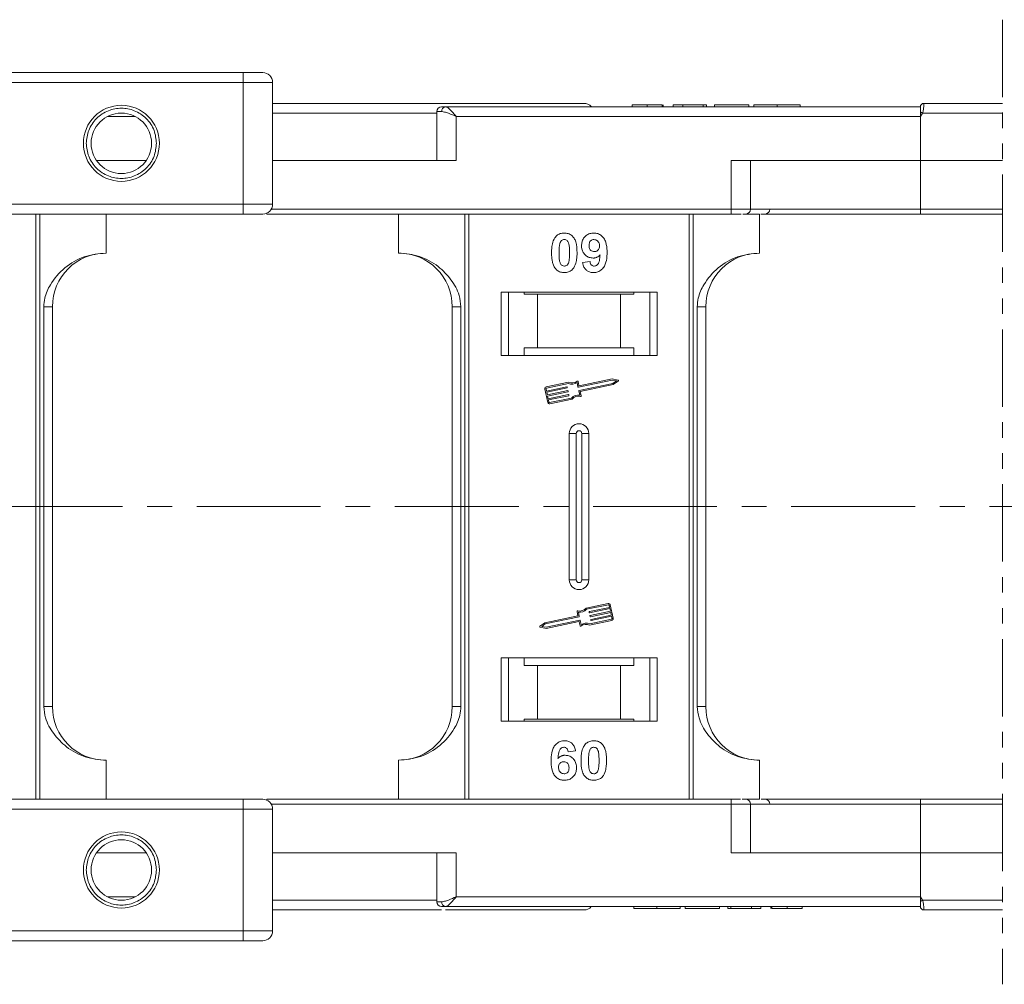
# Model space of a CAD drawing. Header units: millimetres. Extents: x 1675 to 3137, y 343 to 1376.
# Tile 23 of 84: x 2516 to 2617, y 598 to 697. Entities that reach past the tile are written whole.
import ezdxf

# ---------------------------------------------------------------- set-up
doc = ezdxf.new("R2010")
doc.units = ezdxf.units.MM
doc.linetypes.add('CENTERX2', pattern=[20.32, 12.7, -2.54, 2.54, -2.54])
doc.linetypes.add('PHANTOM2', pattern=[31.75, 15.875, -3.175, 3.175, -3.175, 3.175, -3.175])

msp = doc.modelspace()

# ---------------------------------------------------------------- linework, layer by layer
at = {"color": 3, "linetype": 'PHANTOM2', "lineweight": 9, "ltscale": 0.5}
msp.add_line((2616.747, 696.862), (2616.745, 597.966), dxfattribs=at)
at = {"color": 7, "linetype": 'Continuous', "lineweight": 15}
for p, q in [((2538.883, 691.436), (2486.342, 691.436)), ((2538.883, 691.436), (2538.883, 690.436)), ((2486.342, 690.436), (2538.883, 690.436)), ((2538.883, 690.436), (2538.883, 677.936)), ((2541.883, 690.436), (2538.883, 690.436)), ((2541.883, 677.936), (2541.883, 690.436)), ((2608.312, 687.936), (2559.606, 687.936)), ((2578.748, 688.136), (2578.748, 687.936)), ((2580.292, 687.936), (2580.292, 688.136)), ((2581.844, 687.936), (2581.844, 688.136)), ((2581.953, 687.936), (2581.953, 688.136)), ((2582.979, 687.936), (2582.979, 688.136)), ((2582.979, 688.136), (2583.94, 688.136)), ((2583.94, 688.136), (2583.94, 687.936)), ((2583.94, 688.136), (2586.056, 688.136)), ((2586.056, 688.136), (2586.056, 687.936)), ((2586.056, 688.136), (2586.376, 688.136)), ((2586.376, 688.136), (2586.376, 687.936)), ((2587.209, 687.936), (2587.209, 688.136)), ((2587.209, 688.136), (2590.735, 688.136)), ((2590.735, 688.136), (2590.735, 687.936)), ((2591.248, 688.136), (2591.248, 687.936)), ((2593.627, 687.936), (2593.627, 688.136)), ((2595.992, 687.936), (2595.992, 688.136)), ((2608.312, 687.934), (2608.312, 687.936)), ((2608.662, 688.286), (2608.662, 688.286)), ((2524.952, 686.936), (2527.813, 686.936)), ((2558.724, 687.286), (2541.883, 687.286)), ((2558.724, 687.436), (2558.724, 682.436)), ((2559.233, 687.436), (2558.724, 687.436)), ((2560.724, 686.936), (2608.312, 686.936)), ((2560.724, 682.436), (2560.724, 686.936)), ((2608.546, 687.286), (2608.312, 686.936)), ((2608.312, 686.936), (2608.312, 682.436)), ((2616.746, 687.286), (2608.546, 687.286)), ((2528.941, 682.436), (2523.824, 682.436)), ((2541.883, 682.436), (2560.724, 682.436)), ((2588.9, 682.436), (2588.9, 677.436)), ((2608.312, 682.436), (2588.9, 682.436)), ((2590.9, 677.436), (2590.9, 682.436)), ((2608.312, 677.436), (2608.312, 682.436)), ((2608.312, 682.436), (2616.746, 682.436)), ((2538.883, 677.936), (2468.446, 677.936)), ((2538.883, 677.936), (2538.883, 676.936)), ((2541.883, 677.936), (2538.883, 677.936)), ((2467.328, 676.936), (2538.883, 676.936)), ((2517.6, 676.936), (2517.6, 616.936)), ((2518.019, 616.936), (2518.019, 676.936)), ((2524.812, 672.936), (2524.812, 676.936)), ((2541.312, 677.033), (2541.312, 676.936)), ((2541.312, 676.936), (2588.9, 676.936)), ((2588.9, 677.436), (2541.749, 677.436)), ((2554.812, 676.936), (2554.812, 672.936)), ((2561.605, 676.936), (2561.605, 616.936)), ((2562.024, 616.936), (2562.024, 676.936)), ((2584.6, 676.936), (2584.6, 616.936)), ((2585.019, 616.936), (2585.019, 676.936)), ((2588.9, 677.436), (2588.9, 676.936)), ((2590.9, 677.436), (2588.9, 677.436)), ((2590.107, 676.936), (2591.812, 676.936)), ((2608.312, 677.436), (2590.9, 677.436)), ((2591.812, 672.936), (2591.812, 676.936)), ((2616.746, 677.436), (2608.312, 677.436)), ((2608.312, 677.436), (2608.312, 676.936)), ((2608.312, 676.936), (2616.746, 676.936)), ((2573.671, 671.98), (2574.44, 672.065)), ((2581.312, 668.936), (2565.312, 668.936)), ((2565.312, 668.936), (2565.312, 662.436)), ((2566.062, 662.436), (2566.062, 668.936)), ((2567.698, 668.736), (2567.698, 668.936)), ((2567.698, 668.736), (2569.062, 668.736)), ((2569.062, 668.736), (2569.062, 663.236)), ((2577.562, 668.736), (2569.062, 668.736)), ((2577.562, 663.236), (2577.562, 668.736)), ((2577.562, 668.736), (2578.926, 668.736)), ((2578.926, 668.936), (2578.926, 668.736)), ((2580.562, 668.936), (2580.562, 662.436)), ((2581.312, 662.436), (2581.312, 668.936)), ((2518.427, 667.436), (2518.427, 626.436)), ((2519.312, 667.436), (2518.427, 667.436)), ((2519.312, 626.436), (2519.312, 667.436)), ((2560.312, 667.436), (2561.197, 667.436)), ((2560.312, 667.436), (2560.312, 626.436)), ((2561.197, 626.436), (2561.197, 667.436)), ((2585.427, 667.436), (2585.427, 626.436)), ((2586.312, 667.436), (2585.427, 667.436)), ((2586.312, 626.436), (2586.312, 667.436)), ((2565.312, 662.436), (2581.312, 662.436)), ((2569.062, 663.236), (2567.698, 663.236)), ((2567.698, 663.236), (2567.698, 662.436)), ((2577.562, 663.236), (2569.062, 663.236)), ((2578.926, 663.236), (2577.562, 663.236)), ((2578.926, 662.436), (2578.926, 663.236)), ((2572.23, 659.689), (2569.951, 659.208)), ((2572.218, 659.567), (2569.976, 659.093)), ((2573.204, 659.205), (2573.111, 659.649)), ((2573.295, 659.344), (2573.207, 659.76)), ((2576.701, 659.914), (2573.239, 659.182)), ((2573.312, 658.838), (2576.773, 659.569)), ((2576.7, 660.033), (2573.33, 659.321)), ((2573.422, 658.741), (2576.821, 659.459)), ((2577.301, 659.916), (2576.7, 660.033)), ((2577.143, 659.827), (2576.701, 659.914)), ((2576.773, 659.569), (2577.143, 659.827)), ((2576.821, 659.459), (2577.323, 659.81)), ((2569.816, 658.999), (2570.107, 657.62)), ((2569.93, 659.023), (2569.979, 658.794)), ((2569.979, 658.794), (2572.062, 659.234)), ((2572.086, 659.119), (2570.003, 658.679)), ((2570.003, 658.679), (2570.064, 658.391)), ((2570.064, 658.391), (2572.147, 658.831)), ((2572.171, 658.716), (2570.088, 658.276)), ((2570.088, 658.276), (2570.149, 657.989)), ((2570.149, 657.989), (2572.231, 658.429)), ((2572.256, 658.314), (2570.173, 657.874)), ((2572.096, 659.211), (2572.108, 659.153)), ((2572.181, 658.809), (2572.193, 658.751)), ((2572.266, 658.407), (2572.278, 658.349)), ((2573.383, 658.359), (2573.289, 658.803)), ((2573.516, 658.296), (2573.422, 658.741)), ((2570.173, 657.874), (2570.222, 657.645)), ((2570.291, 657.599), (2572.534, 658.073)), ((2570.316, 657.484), (2572.594, 657.966)), ((2572.312, 654.436), (2572.312, 639.436)), ((2572.312, 654.436), (2573.027, 654.436)), ((2573.027, 654.436), (2573.027, 639.436)), ((2573.597, 639.436), (2573.597, 654.436)), ((2574.312, 654.436), (2573.597, 654.436)), ((2574.312, 639.436), (2574.312, 654.436)), ((2573.027, 639.436), (2572.312, 639.436)), ((2574.312, 639.436), (2573.597, 639.436)), ((2573.108, 636.191), (2573.202, 635.746)), ((2573.241, 636.129), (2573.335, 635.685)), ((2576.308, 637.003), (2574.03, 636.522)), ((2576.333, 636.888), (2574.09, 636.414)), ((2574.358, 636.081), (2574.346, 636.138)), ((2574.368, 636.173), (2576.451, 636.613)), ((2576.475, 636.498), (2574.393, 636.058)), ((2574.453, 635.771), (2576.536, 636.211)), ((2576.56, 636.096), (2574.478, 635.656)), ((2576.451, 636.613), (2576.402, 636.843)), ((2576.536, 636.211), (2576.475, 636.498)), ((2576.809, 635.488), (2576.517, 636.867)), ((2576.621, 635.809), (2576.56, 636.096)), ((2573.202, 635.746), (2569.803, 635.028)), ((2573.312, 635.65), (2569.851, 634.918)), ((2569.924, 634.574), (2573.385, 635.305)), ((2569.924, 634.454), (2573.294, 635.166)), ((2573.329, 635.143), (2573.417, 634.727)), ((2573.42, 635.282), (2573.513, 634.838)), ((2574.394, 634.798), (2576.673, 635.279)), ((2574.406, 634.92), (2576.648, 635.394)), ((2574.443, 635.679), (2574.431, 635.736)), ((2574.528, 635.276), (2574.516, 635.334)), ((2574.538, 635.369), (2576.621, 635.809)), ((2576.645, 635.694), (2574.563, 635.254)), ((2576.694, 635.464), (2576.645, 635.694)), ((2569.803, 635.028), (2569.301, 634.677)), ((2569.323, 634.572), (2569.924, 634.454)), ((2569.851, 634.918), (2569.481, 634.66)), ((2569.481, 634.66), (2569.924, 634.574)), ((2581.312, 631.436), (2565.312, 631.436)), ((2565.312, 631.436), (2565.312, 624.936)), ((2566.062, 624.936), (2566.062, 631.436)), ((2567.698, 631.436), (2567.698, 630.636)), ((2578.926, 630.636), (2578.926, 631.436)), ((2580.562, 631.436), (2580.562, 624.936)), ((2581.312, 624.936), (2581.312, 631.436)), ((2567.698, 630.636), (2569.062, 630.636)), ((2569.062, 630.636), (2569.062, 625.136)), ((2569.062, 630.636), (2577.562, 630.636)), ((2577.562, 625.136), (2577.562, 630.636)), ((2577.562, 630.636), (2578.926, 630.636)), ((2518.427, 626.436), (2519.312, 626.436)), ((2560.312, 626.436), (2561.197, 626.436)), ((2585.427, 626.436), (2586.312, 626.436)), ((2569.062, 625.136), (2567.698, 625.136)), ((2567.698, 624.936), (2567.698, 625.136)), ((2569.062, 625.136), (2577.562, 625.136)), ((2578.926, 625.136), (2577.562, 625.136)), ((2578.926, 625.136), (2578.926, 624.936)), ((2565.312, 624.936), (2581.312, 624.936)), ((2524.812, 620.936), (2524.812, 616.936)), ((2554.812, 616.936), (2554.812, 620.936)), ((2572.953, 621.892), (2572.184, 621.808)), ((2591.812, 620.936), (2591.812, 616.936)), ((2538.883, 616.936), (2467.328, 616.936)), ((2538.883, 615.936), (2538.883, 616.936)), ((2588.9, 616.936), (2541.312, 616.936)), ((2541.312, 616.839), (2541.312, 616.936)), ((2588.9, 616.436), (2588.9, 616.936)), ((2590.038, 616.936), (2591.812, 616.936)), ((2608.312, 616.436), (2608.312, 616.936)), ((2616.746, 616.936), (2608.312, 616.936)), ((2468.446, 615.936), (2538.883, 615.936)), ((2538.883, 615.936), (2538.883, 603.436)), ((2538.883, 615.936), (2541.883, 615.936)), ((2541.749, 616.436), (2588.9, 616.436)), ((2541.883, 603.436), (2541.883, 615.936)), ((2588.9, 616.436), (2588.9, 611.436)), ((2588.9, 616.436), (2590.9, 616.436)), ((2590.9, 611.436), (2590.9, 616.436)), ((2590.9, 616.436), (2608.312, 616.436)), ((2608.312, 611.436), (2608.312, 616.436)), ((2608.312, 616.436), (2616.746, 616.436)), ((2523.824, 611.436), (2528.941, 611.436)), ((2560.724, 611.436), (2541.883, 611.436)), ((2558.724, 611.436), (2558.724, 606.436)), ((2560.724, 606.936), (2560.724, 611.436)), ((2588.9, 611.436), (2608.312, 611.436)), ((2608.312, 611.436), (2608.312, 606.936)), ((2616.746, 611.436), (2608.312, 611.436)), ((2527.813, 606.936), (2524.952, 606.936)), ((2608.312, 606.936), (2560.724, 606.936)), ((2608.312, 606.936), (2608.546, 606.586)), ((2541.883, 606.586), (2558.724, 606.586)), ((2558.724, 606.436), (2559.233, 606.436)), ((2559.606, 605.936), (2608.312, 605.936)), ((2578.94, 605.936), (2578.94, 605.736)), ((2581.305, 605.736), (2581.305, 605.936)), ((2583.684, 605.936), (2583.684, 605.736)), ((2584.197, 605.736), (2584.197, 605.936)), ((2587.722, 605.936), (2587.722, 605.736)), ((2588.556, 605.936), (2588.556, 605.736)), ((2588.876, 605.936), (2588.876, 605.736)), ((2590.992, 605.736), (2590.992, 605.936)), ((2591.953, 605.936), (2591.953, 605.736)), ((2592.979, 605.936), (2592.979, 605.736)), ((2593.088, 605.936), (2593.088, 605.736)), ((2594.639, 605.936), (2594.639, 605.736)), ((2596.184, 605.936), (2596.184, 605.736)), ((2608.546, 606.586), (2616.745, 606.586)), ((2584.197, 605.736), (2587.722, 605.736)), ((2588.556, 605.736), (2588.876, 605.736)), ((2588.876, 605.736), (2590.992, 605.736)), ((2590.992, 605.736), (2591.953, 605.736)), ((2608.662, 605.586), (2608.662, 605.586)), ((2538.883, 603.436), (2486.342, 603.436)), ((2538.883, 602.436), (2538.883, 603.436)), ((2538.883, 603.436), (2541.883, 603.436)), ((2486.342, 602.436), (2538.883, 602.436))]:
    msp.add_line(p, q, dxfattribs=at)
at = {"color": 1, "linetype": 'CENTERX2', "lineweight": 13}
msp.add_line((2973.536, 646.936), (2135.453, 646.936), dxfattribs=at)
at = {"color": 7, "linetype": 'Continuous', "lineweight": 15}
for centre, radius in [((2526.383, 684.186), 3.9), ((2526.383, 684.186), 3.1), ((2526.383, 609.686), 3.9), ((2526.383, 609.686), 3.1)]:
    msp.add_circle(centre, radius, dxfattribs=at)
for centre, radius, start, end in [((2540.883, 690.436), 1, 0, 90), ((2559.224, 687.436), 0.5, 90, 180), ((2559.68, 687.492), 0.451, 99.5202, 187.08135), ((2573.812, 687.286), 1, 41.2946, 90), ((2608.662, 687.936), 0.35, 89.99809, 179.99959), ((2572.768, 620.359), 75.89, 61.87179, 62.07191), ((2540.883, 677.936), 1, 270, 0), ((2590.4, 677.436), 0.5, 270, 0), ((2592.384, 677.436), 0.5, 270, 0), ((2524.812, 667.436), 5.5, 90, 180), ((2554.812, 667.436), 5.5, 0, 90), ((2591.812, 667.436), 5.5, 90, 180), ((2572.583, 660.487), 0.99, 248.37041, 302.16635), ((2572.583, 660.487), 0.873, 246.11204, 307.44471), ((2573.15, 659.748), 0.0587, 11.9297, 127.44471), ((2573.324, 659.35), 0.0294, 191.9297, 281.9297), ((2577.29, 659.858), 0.0587, 304.95116, 78.90824), ((2569.988, 659.036), 0.176, 101.9297, 191.9297), ((2569.988, 659.036), 0.0587, 101.9297, 191.9297), ((2572.068, 659.205), 0.0294, 11.9297, 101.9297), ((2572.08, 659.147), 0.0294, 281.9297, 11.9297), ((2572.153, 658.803), 0.0294, 11.9297, 101.9297), ((2572.165, 658.745), 0.0294, 281.9297, 11.9297), ((2572.238, 658.4), 0.0294, 11.9297, 101.9297), ((2572.25, 658.343), 0.0294, 281.9297, 11.9297), ((2573.24, 657.379), 0.99, 81.69305, 135.48899), ((2573.233, 659.211), 0.0294, 191.9297, 281.9297), ((2573.318, 658.809), 0.0294, 101.9297, 191.9297), ((2573.459, 658.284), 0.0587, 256.41469, 11.9297), ((2570.279, 657.657), 0.176, 191.9297, 281.9297), ((2570.279, 657.657), 0.0587, 191.9297, 281.9297), ((2573.24, 657.379), 0.873, 76.41469, 137.74736), ((2573.312, 654.436), 1, 0, 180), ((2573.312, 654.436), 0.285, 0, 180), ((2573.312, 639.436), 1, 180, 0), ((2573.312, 639.436), 0.285, 180, 0), ((2573.165, 636.203), 0.0587, 76.41469, 191.9297), ((2573.384, 637.108), 0.873, 256.41469, 317.74736), ((2573.384, 637.108), 0.99, 261.69305, 315.48899), ((2574.374, 636.144), 0.0294, 101.9297, 191.9297), ((2574.386, 636.087), 0.0294, 191.9297, 281.9297), ((2576.345, 636.831), 0.176, 11.9297, 101.9297), ((2576.345, 636.831), 0.0587, 11.9297, 101.9297), ((2573.3, 635.137), 0.0294, 11.9297, 101.9297), ((2573.306, 635.678), 0.0294, 281.9297, 11.9297), ((2573.391, 635.276), 0.0294, 11.9297, 101.9297), ((2574.459, 635.742), 0.0294, 101.9297, 191.9297), ((2574.471, 635.685), 0.0294, 191.9297, 281.9297), ((2574.544, 635.34), 0.0294, 101.9297, 191.9297), ((2574.556, 635.282), 0.0294, 191.9297, 281.9297), ((2576.636, 635.452), 0.0587, 281.9297, 11.9297), ((2576.636, 635.452), 0.176, 281.9297, 11.9297), ((2569.335, 634.629), 0.0587, 124.95116, 258.90824), ((2573.474, 634.74), 0.0587, 191.9297, 307.44471), ((2574.041, 634), 0.873, 66.11204, 127.44471), ((2574.041, 634), 0.99, 68.37041, 122.16635), ((2524.812, 626.436), 5.5, 180, 270), ((2554.812, 626.436), 5.5, 270, 0), ((2591.812, 626.436), 5.5, 180, 270), ((2540.883, 615.936), 1, 0, 90), ((2590.4, 616.436), 0.5, 0, 90), ((2592.384, 616.436), 0.5, 0, 90), ((2559.224, 606.436), 0.5, 180, 270), ((2559.68, 606.381), 0.451, 172.91869, 260.47981), ((2573.812, 606.586), 1, 270, 319.04573), ((2572.768, 673.513), 75.89, 297.92809, 298.12821), ((2608.662, 605.936), 0.35, 180.00041, 270.00191), ((2540.883, 603.436), 1, 270, 0)]:
    msp.add_arc(centre, radius, start, end, dxfattribs=at)
for points, knots in [([(2540.883, 691.436), (2540.856, 691.436), (2540.814, 691.436), (2540.565, 691.436), (2540.307, 691.436), (2539.988, 691.436), (2539.522, 691.436), (2539.134, 691.436), (2538.883, 691.436)], [0, 0, 0, 0, 0.2394429, 0.3698071, 0.5000001, 0.6303641, 0.7605571, 1, 1, 1, 1]), ([(2522.783, 684.186), (2522.831, 684.639), (2522.906, 685.338), (2523.354, 686.177), (2523.819, 686.749), (2524.392, 687.217), (2525.231, 687.651), (2526.383, 687.874), (2527.534, 687.651), (2528.373, 687.217), (2528.946, 686.749), (2529.411, 686.177), (2529.86, 685.338), (2529.934, 684.639), (2529.983, 684.186)], [0, 0, 0, 0, 0.1197215, 0.184837, 0.25, 0.3151155, 0.3802785, 0.5, 0.6197215, 0.684837, 0.75, 0.8151155, 0.8802785, 1, 1, 1, 1]), ([(2573.812, 688.286), (2573.766, 688.286), (2573.672, 688.286), (2572.902, 688.286), (2571.735, 688.286), (2570.264, 688.286), (2568.616, 688.286), (2566.677, 688.286), (2563.72, 688.286), (2560.286, 688.286), (2556.509, 688.286), (2553.273, 688.286), (2549.63, 688.286), (2545.713, 688.286), (2543.122, 688.286), (2541.883, 688.286)], [0, 0, 0, 0, 0.078067, 0.1585157, 0.2411878, 0.3057888, 0.3703792, 0.4363341, 0.5022783, 0.6340035, 0.6986045, 0.7631949, 0.8458763, 0.9263228, 1, 1, 1, 1]), ([(2559.606, 687.936), (2559.673, 687.92), (2559.817, 687.884), (2560.096, 687.634), (2560.406, 687.304), (2560.618, 687.059), (2560.724, 686.936)], [0, 0, 0, 0, 0.2343588, 0.4982155, 0.7484812, 1, 1, 1, 1]), ([(2580.292, 688.136), (2580.159, 688.136), (2579.854, 688.136), (2579.403, 688.136), (2579.044, 688.136), (2578.789, 688.136), (2578.764, 688.136), (2578.748, 688.136)], [0, 0, 0, 0, 0.1552919, 0.3531453, 0.543243, 0.704067, 1, 1, 1, 1]), ([(2581.844, 688.136), (2581.79, 688.136), (2581.682, 688.136), (2581.378, 688.136), (2580.913, 688.136), (2580.526, 688.136), (2580.292, 688.136)], [0, 0, 0, 0, 0.2064605, 0.4135145, 0.6452106, 1, 1, 1, 1]), ([(2593.627, 688.136), (2593.493, 688.136), (2593.09, 688.136), (2592.429, 688.136), (2591.808, 688.136), (2591.383, 688.136), (2591.257, 688.136), (2591.25, 688.136), (2591.248, 688.136)], [0, 0, 0, 0, 0.1021706, 0.3092201, 0.51365, 0.6922749, 0.9324126, 1, 1, 1, 1]), ([(2595.992, 688.136), (2595.988, 688.136), (2595.978, 688.136), (2595.836, 688.136), (2595.444, 688.136), (2594.87, 688.136), (2594.231, 688.136), (2593.809, 688.136), (2593.627, 688.136)], [0, 0, 0, 0, 0.1018882, 0.3073435, 0.4929627, 0.6786474, 0.8607914, 1, 1, 1, 1]), ([(2608.312, 687.411), (2608.312, 687.503), (2608.312, 687.688), (2608.312, 687.85), (2608.312, 687.881), (2608.312, 687.89)], [0, 0, 0, 0, 0.412717, 0.8254516, 1, 1, 1, 1]), ([(2608.662, 688.286), (2608.662, 688.279), (2608.663, 688.266), (2608.662, 688.163), (2608.66, 688.017), (2608.649, 687.834), (2608.629, 687.651), (2608.6, 687.464), (2608.563, 687.342), (2608.546, 687.286)], [0, 0, 0, 0, 0.1718456, 0.312445, 0.4991009, 0.6298393, 0.7575038, 0.8890244, 1, 1, 1, 1]), ([(2616.746, 688.286), (2616.688, 688.286), (2615.322, 688.286), (2612.641, 688.286), (2609.975, 688.286), (2608.662, 688.286)], [0.83860985, 0.83860985, 0.83860985, 0.83860985, 0.84218524, 0.92228073, 1, 1, 1, 1]), ([(2560.724, 686.936), (2560.454, 687.053), (2560.036, 687.233), (2559.537, 687.405), (2559.328, 687.426), (2559.233, 687.436)], [0, 0, 0, 0, 0.4984129, 0.772928, 1, 1, 1, 1]), ([(2529.983, 684.186), (2529.934, 683.734), (2529.86, 683.035), (2529.411, 682.196), (2528.946, 681.624), (2528.373, 681.155), (2527.534, 680.721), (2526.383, 680.499), (2525.231, 680.721), (2524.392, 681.155), (2523.819, 681.623), (2523.354, 682.195), (2522.906, 683.035), (2522.831, 683.734), (2522.783, 684.186)], [0, 0, 0, 0, 0.1197215, 0.184837, 0.25, 0.3151155, 0.3802785, 0.5, 0.6197215, 0.684837, 0.75, 0.8151155, 0.8802785, 1, 1, 1, 1]), ([(2538.883, 676.936), (2539.134, 676.936), (2539.522, 676.936), (2539.988, 676.936), (2540.307, 676.936), (2540.565, 676.936), (2540.814, 676.936), (2540.856, 676.936), (2540.883, 676.936)], [0, 0, 0, 0, 0.2394429, 0.3696359, 0.4999999, 0.6301929, 0.7605571, 1, 1, 1, 1]), ([(2588.9, 676.936), (2589.044, 676.936), (2589.337, 676.936), (2589.699, 676.936), (2589.868, 676.936), (2589.932, 676.936)], [0, 0, 0, 0, 0.3748158, 0.7664972, 1, 1, 1, 1]), ([(2591.96, 676.936), (2592.348, 676.936), (2593.688, 676.936), (2596.435, 676.936), (2600.16, 676.936), (2604.247, 676.936), (2606.971, 676.936), (2608.312, 676.936)], [0, 0, 0, 0, 0.0792642, 0.2739294, 0.5229011, 0.7650927, 1, 1, 1, 1]), ([(2570.492, 672.964), (2570.494, 673.097), (2570.499, 673.4), (2570.571, 673.929), (2570.711, 674.352), (2570.87, 674.559), (2570.887, 674.581)], [0, 0, 0, 0, 0.2367308, 0.5375555, 0.9496679, 1, 1, 1, 1]), ([(2570.887, 674.581), (2570.932, 674.632), (2571.022, 674.733), (2571.191, 674.849), (2571.379, 674.932), (2571.549, 674.97), (2571.69, 674.985), (2571.763, 674.987), (2571.799, 674.988)], [0, 0, 0, 0, 0.1937762, 0.3936, 0.5878635, 0.7889077, 0.894169, 1, 1, 1, 1]), ([(2571.799, 674.988), (2571.934, 674.977), (2572.206, 674.957), (2572.559, 674.758), (2572.83, 674.465), (2573.082, 673.865), (2573.096, 673.342), (2573.107, 672.956)], [0, 0, 0, 0, 0.147566, 0.2966882, 0.4312776, 0.580404, 1, 1, 1, 1]), ([(2573.568, 673.683), (2573.576, 673.818), (2573.592, 674.088), (2573.759, 674.467), (2574.039, 674.763), (2574.41, 674.958), (2574.684, 674.977), (2574.826, 674.988)], [0, 0, 0, 0, 0.1979267, 0.3977284, 0.5974133, 0.7905838, 1, 1, 1, 1]), ([(2574.826, 674.988), (2574.962, 674.977), (2575.233, 674.956), (2575.594, 674.753), (2575.885, 674.448), (2576.125, 673.913), (2576.18, 673.404), (2576.183, 673.049), (2576.184, 672.99)], [0, 0, 0, 0, 0.148288, 0.2977445, 0.4437132, 0.6077915, 0.9347078, 1, 1, 1, 1]), ([(2571.261, 672.964), (2571.261, 673.03), (2571.262, 673.164), (2571.268, 673.344), (2571.278, 673.505), (2571.292, 673.647), (2571.311, 673.789), (2571.335, 673.882), (2571.346, 673.928)], [0, 0, 0, 0, 0.2059417, 0.4119594, 0.558149, 0.7045024, 0.8518015, 1, 1, 1, 1]), ([(2571.346, 673.928), (2571.37, 673.998), (2571.408, 674.11), (2571.516, 674.235), (2571.64, 674.302), (2571.739, 674.318), (2571.793, 674.321), (2571.799, 674.321)], [0, 0, 0, 0, 0.3348035, 0.5425606, 0.750382, 0.9707212, 1, 1, 1, 1]), ([(2571.799, 674.321), (2571.856, 674.315), (2571.958, 674.306), (2572.09, 674.229), (2572.203, 674.081), (2572.299, 673.807), (2572.333, 673.414), (2572.336, 673.115), (2572.338, 672.964)], [0, 0, 0, 0, 0.10461361, 0.18881412, 0.27351189, 0.44412695, 0.71948087, 1, 1, 1, 1]), ([(2574.75, 672.424), (2574.615, 672.436), (2574.343, 672.461), (2573.992, 672.677), (2573.724, 672.983), (2573.586, 673.337), (2573.574, 673.579), (2573.568, 673.683)], [0, 0, 0, 0, 0.2101886, 0.4217733, 0.6236035, 0.8370344, 1, 1, 1, 1]), ([(2574.338, 673.722), (2574.342, 673.809), (2574.348, 673.947), (2574.423, 674.126), (2574.532, 674.234), (2574.675, 674.308), (2574.782, 674.316), (2574.842, 674.321)], [0, 0, 0, 0, 0.2913202, 0.4655393, 0.6416315, 0.798664, 1, 1, 1, 1]), ([(2574.88, 673.09), (2574.813, 673.096), (2574.687, 673.107), (2574.523, 673.201), (2574.412, 673.332), (2574.347, 673.513), (2574.341, 673.644), (2574.338, 673.722)], [0, 0, 0, 0, 0.2139369, 0.3980753, 0.58309068, 0.75166574, 1, 1, 1, 1]), ([(2574.842, 674.321), (2574.909, 674.314), (2575.047, 674.299), (2575.221, 674.183), (2575.349, 674.025), (2575.406, 673.842), (2575.412, 673.721), (2575.415, 673.665)], [0, 0, 0, 0, 0.20795454, 0.42040568, 0.62731968, 0.82770747, 1, 1, 1, 1]), ([(2575.415, 673.665), (2575.41, 673.586), (2575.402, 673.453), (2575.316, 673.284), (2575.196, 673.175), (2575.046, 673.101), (2574.936, 673.094), (2574.88, 673.09)], [0, 0, 0, 0, 0.2673945, 0.4472142, 0.6271221, 0.8130653, 1, 1, 1, 1]), ([(2524.812, 672.936), (2524.052, 672.86), (2522.532, 672.707), (2520.51, 671.517), (2519.178, 669.967), (2518.518, 668.523), (2518.451, 667.73), (2518.427, 667.436)], [0, 0, 0, 0, 0.2490962, 0.4982428, 0.745205, 0.90541, 1, 1, 1, 1]), ([(2561.197, 667.436), (2561.154, 667.827), (2561.043, 668.826), (2560.219, 670.28), (2558.849, 671.693), (2556.984, 672.729), (2555.533, 672.868), (2554.812, 672.936)], [0, 0, 0, 0, 0.1257134, 0.3212757, 0.5244662, 0.763484, 1, 1, 1, 1]), ([(2570.884, 671.347), (2570.845, 671.402), (2570.765, 671.511), (2570.657, 671.748), (2570.567, 672.056), (2570.517, 672.393), (2570.495, 672.697), (2570.493, 672.875), (2570.492, 672.964)], [0, 0, 0, 0, 0.11844057, 0.2393457, 0.45959323, 0.68492476, 0.84223987, 1, 1, 1, 1]), ([(2571.799, 671.603), (2571.731, 671.611), (2571.621, 671.624), (2571.493, 671.712), (2571.388, 671.865), (2571.296, 672.14), (2571.267, 672.529), (2571.263, 672.818), (2571.261, 672.964)], [0, 0, 0, 0, 0.12537017, 0.20229032, 0.27917881, 0.46475759, 0.73058183, 1, 1, 1, 1]), ([(2572.338, 672.964), (2572.337, 672.897), (2572.336, 672.764), (2572.33, 672.583), (2572.32, 672.421), (2572.306, 672.279), (2572.288, 672.136), (2572.264, 672.042), (2572.252, 671.996)], [0, 0, 0, 0, 0.2052705, 0.4106164, 0.5571497, 0.7038442, 0.8514711, 1, 1, 1, 1]), ([(2573.107, 672.956), (2573.105, 672.822), (2573.099, 672.519), (2573.029, 672), (2572.89, 671.58), (2572.734, 671.373), (2572.711, 671.343)], [0, 0, 0, 0, 0.2372812, 0.5385907, 0.9326774, 1, 1, 1, 1]), ([(2575.473, 672.758), (2575.427, 672.71), (2575.333, 672.611), (2575.186, 672.522), (2575.06, 672.47), (2574.961, 672.443), (2574.857, 672.427), (2574.786, 672.425), (2574.75, 672.424)], [0, 0, 0, 0, 0.2434912, 0.4962659, 0.6182099, 0.7417038, 0.8701584, 1, 1, 1, 1]), ([(2576.184, 672.99), (2576.181, 672.857), (2576.172, 672.455), (2576.082, 671.9), (2575.803, 671.391), (2575.457, 671.089), (2575.087, 670.951), (2574.853, 670.94), (2574.769, 670.936)], [0, 0, 0, 0, 0.14233715, 0.4291269, 0.58994334, 0.75120549, 0.90989458, 1, 1, 1, 1]), ([(2574.867, 671.603), (2574.921, 671.608), (2575.03, 671.619), (2575.181, 671.718), (2575.322, 671.888), (2575.432, 672.25), (2575.456, 672.551), (2575.473, 672.758)], [0, 0, 0, 0, 0.1120155, 0.2243547, 0.3677679, 0.565827, 1, 1, 1, 1]), ([(2591.812, 672.936), (2591.052, 672.86), (2589.532, 672.707), (2587.51, 671.517), (2586.178, 669.967), (2585.518, 668.523), (2585.451, 667.73), (2585.427, 667.436)], [0, 0, 0, 0, 0.2490962, 0.4982428, 0.745205, 0.90541, 1, 1, 1, 1]), ([(2572.252, 671.996), (2572.229, 671.927), (2572.191, 671.815), (2572.083, 671.69), (2571.961, 671.624), (2571.862, 671.605), (2571.808, 671.603), (2571.799, 671.603)], [0, 0, 0, 0, 0.3336776, 0.5404125, 0.7472639, 0.9612091, 1, 1, 1, 1]), ([(2574.769, 670.936), (2574.633, 670.948), (2574.387, 670.968), (2574.074, 671.149), (2573.831, 671.429), (2573.717, 671.727), (2573.681, 671.926), (2573.671, 671.98)], [0, 0, 0, 0, 0.2427882, 0.4388655, 0.6348012, 0.9009361, 1, 1, 1, 1]), ([(2574.44, 672.065), (2574.454, 671.985), (2574.474, 671.862), (2574.564, 671.718), (2574.669, 671.64), (2574.776, 671.607), (2574.842, 671.604), (2574.867, 671.603)], [0, 0, 0, 0, 0.3447142, 0.5290593, 0.7142089, 0.8921959, 1, 1, 1, 1]), ([(2571.799, 670.936), (2571.732, 670.939), (2571.598, 670.943), (2571.4, 670.987), (2571.209, 671.065), (2571.064, 671.163), (2570.958, 671.261), (2570.909, 671.319), (2570.884, 671.347)], [0, 0, 0, 0, 0.1926347, 0.388697, 0.5820148, 0.7830443, 0.8909593, 1, 1, 1, 1]), ([(2572.711, 671.343), (2572.667, 671.292), (2572.577, 671.191), (2572.408, 671.075), (2572.219, 670.992), (2572.05, 670.954), (2571.908, 670.939), (2571.836, 670.937), (2571.799, 670.936)], [0, 0, 0, 0, 0.1937693, 0.3935642, 0.587886, 0.7891312, 0.8942826, 1, 1, 1, 1]), ([(2518.427, 626.436), (2518.47, 626.046), (2518.581, 625.047), (2519.405, 623.593), (2520.775, 622.18), (2522.64, 621.143), (2524.091, 621.005), (2524.812, 620.936)], [0, 0, 0, 0, 0.1257134, 0.3212757, 0.5244662, 0.763484, 1, 1, 1, 1]), ([(2554.812, 620.936), (2555.572, 621.013), (2557.092, 621.166), (2559.114, 622.355), (2560.446, 623.906), (2561.106, 625.35), (2561.173, 626.142), (2561.197, 626.436)], [0, 0, 0, 0, 0.24909619, 0.49824278, 0.74520496, 0.90540997, 1, 1, 1, 1]), ([(2585.427, 626.436), (2585.47, 626.046), (2585.581, 625.047), (2586.405, 623.593), (2587.775, 622.18), (2589.64, 621.143), (2591.091, 621.005), (2591.812, 620.936)], [0, 0, 0, 0, 0.1257134, 0.3212757, 0.5244662, 0.763484, 1, 1, 1, 1]), ([(2570.44, 620.883), (2570.443, 621.016), (2570.452, 621.417), (2570.542, 621.973), (2570.821, 622.482), (2571.167, 622.784), (2571.537, 622.922), (2571.771, 622.933), (2571.855, 622.936)], [0, 0, 0, 0, 0.1423372, 0.4291269, 0.5899433, 0.7512055, 0.9098946, 1, 1, 1, 1]), ([(2571.855, 622.936), (2571.991, 622.926), (2572.237, 622.906), (2572.55, 622.722), (2572.791, 622.446), (2572.907, 622.149), (2572.943, 621.95), (2572.953, 621.892)], [0, 0, 0, 0, 0.2426908, 0.4390024, 0.635006, 0.8950587, 1, 1, 1, 1]), ([(2573.913, 622.53), (2573.957, 622.58), (2574.048, 622.682), (2574.216, 622.798), (2574.405, 622.881), (2574.574, 622.919), (2574.716, 622.934), (2574.788, 622.936), (2574.825, 622.936)], [0, 0, 0, 0, 0.1937762, 0.3936, 0.5878635, 0.7889077, 0.894169, 1, 1, 1, 1]), ([(2574.825, 622.936), (2574.892, 622.934), (2575.026, 622.93), (2575.224, 622.886), (2575.415, 622.808), (2575.56, 622.709), (2575.667, 622.611), (2575.715, 622.554), (2575.74, 622.525)], [0, 0, 0, 0, 0.1926273, 0.3886837, 0.5820134, 0.7832006, 0.8910383, 1, 1, 1, 1]), ([(2571.757, 622.27), (2571.703, 622.264), (2571.594, 622.253), (2571.442, 622.153), (2571.3, 621.981), (2571.192, 621.619), (2571.168, 621.319), (2571.151, 621.114)], [0, 0, 0, 0, 0.1120492, 0.2243802, 0.3701146, 0.5702758, 1, 1, 1, 1]), ([(2572.184, 621.808), (2572.171, 621.886), (2572.152, 622.008), (2572.061, 622.152), (2571.956, 622.233), (2571.848, 622.266), (2571.782, 622.269), (2571.757, 622.27)], [0, 0, 0, 0, 0.33384, 0.5245467, 0.7163724, 0.8918244, 1, 1, 1, 1]), ([(2573.517, 620.917), (2573.519, 621.051), (2573.525, 621.354), (2573.597, 621.881), (2573.738, 622.302), (2573.896, 622.507), (2573.913, 622.53)], [0, 0, 0, 0, 0.2373811, 0.5389182, 0.9490817, 1, 1, 1, 1]), ([(2574.372, 621.877), (2574.396, 621.946), (2574.434, 622.058), (2574.542, 622.184), (2574.666, 622.25), (2574.765, 622.267), (2574.819, 622.269), (2574.825, 622.27)], [0, 0, 0, 0, 0.3348035, 0.5425606, 0.750382, 0.9707212, 1, 1, 1, 1]), ([(2574.825, 622.27), (2574.882, 622.264), (2574.983, 622.254), (2575.112, 622.179), (2575.222, 622.039), (2575.322, 621.767), (2575.358, 621.371), (2575.362, 621.064), (2575.363, 620.909)], [0, 0, 0, 0, 0.1056461, 0.1862213, 0.267042, 0.4315406, 0.7127076, 1, 1, 1, 1]), ([(2575.74, 622.525), (2575.779, 622.471), (2575.859, 622.362), (2575.964, 622.13), (2576.054, 621.834), (2576.104, 621.503), (2576.129, 621.193), (2576.131, 621.004), (2576.133, 620.909)], [0, 0, 0, 0, 0.11843199, 0.23932891, 0.44943356, 0.66417845, 0.83182006, 1, 1, 1, 1]), ([(2571.151, 621.114), (2571.197, 621.162), (2571.292, 621.261), (2571.437, 621.352), (2571.564, 621.402), (2571.663, 621.43), (2571.767, 621.446), (2571.838, 621.448), (2571.874, 621.449)], [0, 0, 0, 0, 0.2436536, 0.4957602, 0.6178923, 0.7415029, 0.8700251, 1, 1, 1, 1]), ([(2571.874, 621.449), (2572.009, 621.437), (2572.282, 621.412), (2572.63, 621.196), (2572.896, 620.895), (2573.037, 620.542), (2573.05, 620.298), (2573.056, 620.19)], [0, 0, 0, 0, 0.2102159, 0.4219747, 0.6200164, 0.8310369, 1, 1, 1, 1]), ([(2574.825, 618.885), (2574.69, 618.895), (2574.418, 618.916), (2574.064, 619.114), (2573.776, 619.428), (2573.543, 620.039), (2573.528, 620.559), (2573.517, 620.917)], [0, 0, 0, 0, 0.1475277, 0.2965695, 0.43214, 0.6087374, 1, 1, 1, 1]), ([(2574.286, 620.909), (2574.287, 620.976), (2574.288, 621.109), (2574.294, 621.29), (2574.304, 621.452), (2574.318, 621.594), (2574.336, 621.737), (2574.36, 621.83), (2574.372, 621.877)], [0, 0, 0, 0, 0.20527, 0.4106157, 0.5571475, 0.7038444, 0.8514751, 1, 1, 1, 1]), ([(2571.798, 618.885), (2571.662, 618.896), (2571.391, 618.917), (2571.031, 619.118), (2570.739, 619.423), (2570.499, 619.959), (2570.444, 620.469), (2570.441, 620.824), (2570.44, 620.883)], [0, 0, 0, 0, 0.1482689, 0.2976473, 0.4424214, 0.6078512, 0.9356585, 1, 1, 1, 1]), ([(2571.209, 620.207), (2571.214, 620.29), (2571.222, 620.426), (2571.314, 620.595), (2571.436, 620.704), (2571.584, 620.773), (2571.692, 620.779), (2571.744, 620.782)], [0, 0, 0, 0, 0.2767209, 0.4568705, 0.6370074, 0.8240683, 1, 1, 1, 1]), ([(2571.782, 619.552), (2571.715, 619.559), (2571.578, 619.573), (2571.402, 619.69), (2571.276, 619.847), (2571.218, 620.03), (2571.212, 620.149), (2571.209, 620.207)], [0, 0, 0, 0, 0.2079047, 0.4199807, 0.6306256, 0.821735, 1, 1, 1, 1]), ([(2571.744, 620.782), (2571.812, 620.777), (2571.937, 620.767), (2572.097, 620.673), (2572.216, 620.538), (2572.278, 620.353), (2572.284, 620.22), (2572.286, 620.15)], [0, 0, 0, 0, 0.2137567, 0.3949441, 0.5765849, 0.7773109, 1, 1, 1, 1]), ([(2572.286, 620.15), (2572.282, 620.065), (2572.276, 619.927), (2572.203, 619.748), (2572.092, 619.639), (2571.948, 619.565), (2571.841, 619.556), (2571.782, 619.552)], [0, 0, 0, 0, 0.28869741, 0.46355259, 0.63994173, 0.80180841, 1, 1, 1, 1]), ([(2573.056, 620.19), (2573.048, 620.055), (2573.032, 619.785), (2572.867, 619.404), (2572.581, 619.104), (2572.208, 618.914), (2571.935, 618.895), (2571.798, 618.885)], [0, 0, 0, 0, 0.1978309, 0.3972998, 0.5989102, 0.7987412, 1, 1, 1, 1]), ([(2574.825, 619.552), (2574.757, 619.56), (2574.647, 619.573), (2574.518, 619.659), (2574.415, 619.81), (2574.322, 620.082), (2574.293, 620.471), (2574.288, 620.763), (2574.286, 620.909)], [0, 0, 0, 0, 0.125351, 0.2021974, 0.2791824, 0.4597421, 0.727968, 1, 1, 1, 1]), ([(2575.278, 619.944), (2575.254, 619.875), (2575.216, 619.764), (2575.109, 619.638), (2574.987, 619.572), (2574.888, 619.554), (2574.833, 619.552), (2574.825, 619.552)], [0, 0, 0, 0, 0.3336776, 0.5404125, 0.7472639, 0.9612091, 1, 1, 1, 1]), ([(2575.363, 620.909), (2575.363, 620.842), (2575.362, 620.709), (2575.356, 620.528), (2575.346, 620.367), (2575.332, 620.226), (2575.313, 620.084), (2575.289, 619.991), (2575.278, 619.944)], [0, 0, 0, 0, 0.2059417, 0.4119594, 0.558149, 0.7045024, 0.8518015, 1, 1, 1, 1]), ([(2576.133, 620.909), (2576.13, 620.776), (2576.125, 620.472), (2576.055, 619.952), (2575.917, 619.53), (2575.759, 619.321), (2575.737, 619.291)], [0, 0, 0, 0, 0.23662863, 0.5373614, 0.93298636, 1, 1, 1, 1]), ([(2575.737, 619.291), (2575.692, 619.241), (2575.602, 619.139), (2575.433, 619.024), (2575.245, 618.941), (2575.075, 618.903), (2574.934, 618.888), (2574.861, 618.886), (2574.825, 618.885)], [0, 0, 0, 0, 0.1937693, 0.3935642, 0.587886, 0.7891312, 0.8942826, 1, 1, 1, 1]), ([(2540.883, 616.936), (2540.856, 616.936), (2540.814, 616.936), (2540.565, 616.936), (2540.307, 616.936), (2539.989, 616.936), (2539.522, 616.936), (2539.134, 616.936), (2538.883, 616.936)], [0, 0, 0, 0, 0.2394429, 0.3696359, 0.4999999, 0.6301929, 0.7605571, 1, 1, 1, 1]), ([(2589.863, 616.936), (2589.821, 616.936), (2589.672, 616.936), (2589.336, 616.936), (2589.043, 616.936), (2588.9, 616.936)], [0, 0, 0, 0, 0.1658977, 0.5921255, 1, 1, 1, 1]), ([(2608.312, 616.936), (2606.971, 616.936), (2604.247, 616.936), (2600.16, 616.936), (2596.435, 616.936), (2593.698, 616.936), (2592.366, 616.936), (2591.987, 616.936)], [0, 0, 0, 0, 0.2353273, 0.4779526, 0.7274114, 0.9224054, 1, 1, 1, 1]), ([(2522.783, 609.686), (2522.831, 610.139), (2522.906, 610.838), (2523.354, 611.677), (2523.819, 612.249), (2524.392, 612.717), (2525.231, 613.151), (2526.383, 613.374), (2527.534, 613.151), (2528.373, 612.717), (2528.946, 612.249), (2529.411, 611.677), (2529.86, 610.838), (2529.934, 610.139), (2529.983, 609.686)], [0, 0, 0, 0, 0.1197215, 0.184837, 0.25, 0.3151155, 0.3802785, 0.5, 0.6197215, 0.684837, 0.75, 0.8151155, 0.8802785, 1, 1, 1, 1]), ([(2529.983, 609.686), (2529.934, 609.234), (2529.86, 608.535), (2529.411, 607.696), (2528.946, 607.124), (2528.373, 606.655), (2527.534, 606.221), (2526.383, 605.999), (2525.231, 606.221), (2524.392, 606.655), (2523.819, 607.123), (2523.354, 607.695), (2522.906, 608.535), (2522.831, 609.234), (2522.783, 609.686)], [0, 0, 0, 0, 0.1197215, 0.184837, 0.25, 0.3151155, 0.3802785, 0.5, 0.6197215, 0.684837, 0.75, 0.8151155, 0.8802785, 1, 1, 1, 1]), ([(2559.233, 606.436), (2559.328, 606.446), (2559.537, 606.468), (2560.036, 606.639), (2560.454, 606.82), (2560.724, 606.936)], [0, 0, 0, 0, 0.2270634, 0.5015869, 1, 1, 1, 1]), ([(2560.724, 606.936), (2560.618, 606.814), (2560.406, 606.569), (2560.096, 606.239), (2559.817, 605.989), (2559.673, 605.953), (2559.606, 605.936)], [0, 0, 0, 0, 0.2515188, 0.5017844, 0.7656323, 1, 1, 1, 1]), ([(2608.312, 605.936), (2608.312, 605.947), (2608.312, 605.969), (2608.312, 606.142), (2608.312, 606.327), (2608.312, 606.443), (2608.312, 606.462)], [0, 0, 0, 0, 0.3133566, 0.6267132, 0.9400698, 1, 1, 1, 1]), ([(2608.546, 606.586), (2608.563, 606.53), (2608.6, 606.407), (2608.629, 606.22), (2608.649, 606.038), (2608.66, 605.856), (2608.662, 605.71), (2608.663, 605.607), (2608.662, 605.594), (2608.662, 605.586)], [0, 0, 0, 0, 0.1119973, 0.2448439, 0.3691679, 0.5008987, 0.6875333, 0.8281382, 1, 1, 1, 1]), ([(2541.883, 605.586), (2543.122, 605.586), (2545.713, 605.586), (2549.631, 605.586), (2553.27, 605.586), (2556.495, 605.586), (2558.319, 605.586), (2559.221, 605.586)], [0, 0, 0, 0, 0.2021299, 0.4228299, 0.6496225, 0.8268409, 1, 1, 1, 1]), ([(2559.608, 605.586), (2560.404, 605.586), (2562.106, 605.586), (2565.268, 605.586), (2568.063, 605.586), (2570.264, 605.586), (2571.736, 605.586), (2572.902, 605.586), (2573.672, 605.586), (2573.766, 605.586), (2573.812, 605.586)], [0, 0, 0, 0, 0.0926101, 0.1979481, 0.4083634, 0.5115557, 0.6147313, 0.7468049, 0.8753124, 1, 1, 1, 1]), ([(2578.94, 605.736), (2578.944, 605.736), (2578.954, 605.736), (2579.096, 605.736), (2579.488, 605.736), (2580.061, 605.736), (2580.701, 605.736), (2581.122, 605.736), (2581.305, 605.736)], [0, 0, 0, 0, 0.1018882, 0.3073435, 0.4929627, 0.6786474, 0.8607914, 1, 1, 1, 1]), ([(2581.305, 605.736), (2581.438, 605.736), (2581.842, 605.736), (2582.502, 605.736), (2583.124, 605.736), (2583.549, 605.736), (2583.674, 605.736), (2583.682, 605.736), (2583.684, 605.736)], [0, 0, 0, 0, 0.1021706, 0.3092201, 0.51365, 0.6922749, 0.9324126, 1, 1, 1, 1]), ([(2593.088, 605.736), (2593.142, 605.736), (2593.25, 605.736), (2593.554, 605.736), (2594.019, 605.736), (2594.406, 605.736), (2594.639, 605.736)], [0, 0, 0, 0, 0.2064605, 0.4135145, 0.6452106, 1, 1, 1, 1]), ([(2594.639, 605.736), (2594.773, 605.736), (2595.077, 605.736), (2595.529, 605.736), (2595.888, 605.736), (2596.142, 605.736), (2596.167, 605.736), (2596.184, 605.736)], [0, 0, 0, 0, 0.1552919, 0.3531453, 0.543243, 0.704067, 1, 1, 1, 1]), ([(2608.662, 605.586), (2609.975, 605.586), (2612.641, 605.586), (2615.321, 605.586), (2616.688, 605.586), (2616.745, 605.586)], [0, 0, 0, 0, 0.07772396, 0.15782403, 0.16137013, 0.16137013, 0.16137013, 0.16137013]), ([(2538.883, 602.436), (2539.134, 602.436), (2539.522, 602.436), (2539.989, 602.436), (2540.307, 602.436), (2540.565, 602.436), (2540.814, 602.436), (2540.856, 602.436), (2540.883, 602.436)], [0, 0, 0, 0, 0.2394429, 0.3698071, 0.5000001, 0.6303641, 0.7605571, 1, 1, 1, 1])]:
    msp.add_open_spline(points, degree=3, knots=knots, dxfattribs=at)
for points in [[(2559.224, 687.936), (2559.241, 687.936), (2559.276, 687.936), (2559.496, 687.936), (2559.606, 687.936)], [(2608.312, 686.936), (2608.312, 687.019), (2608.312, 687.185), (2608.312, 687.336), (2608.312, 687.411)], [(2608.312, 606.462), (2608.312, 606.537), (2608.312, 606.688), (2608.312, 606.854), (2608.312, 606.936)], [(2559.606, 605.936), (2559.496, 605.936), (2559.276, 605.936), (2559.241, 605.936), (2559.224, 605.936)]]:
    msp.add_open_spline(points, degree=3, dxfattribs=at)

doc.saveas('drawing.dxf')
